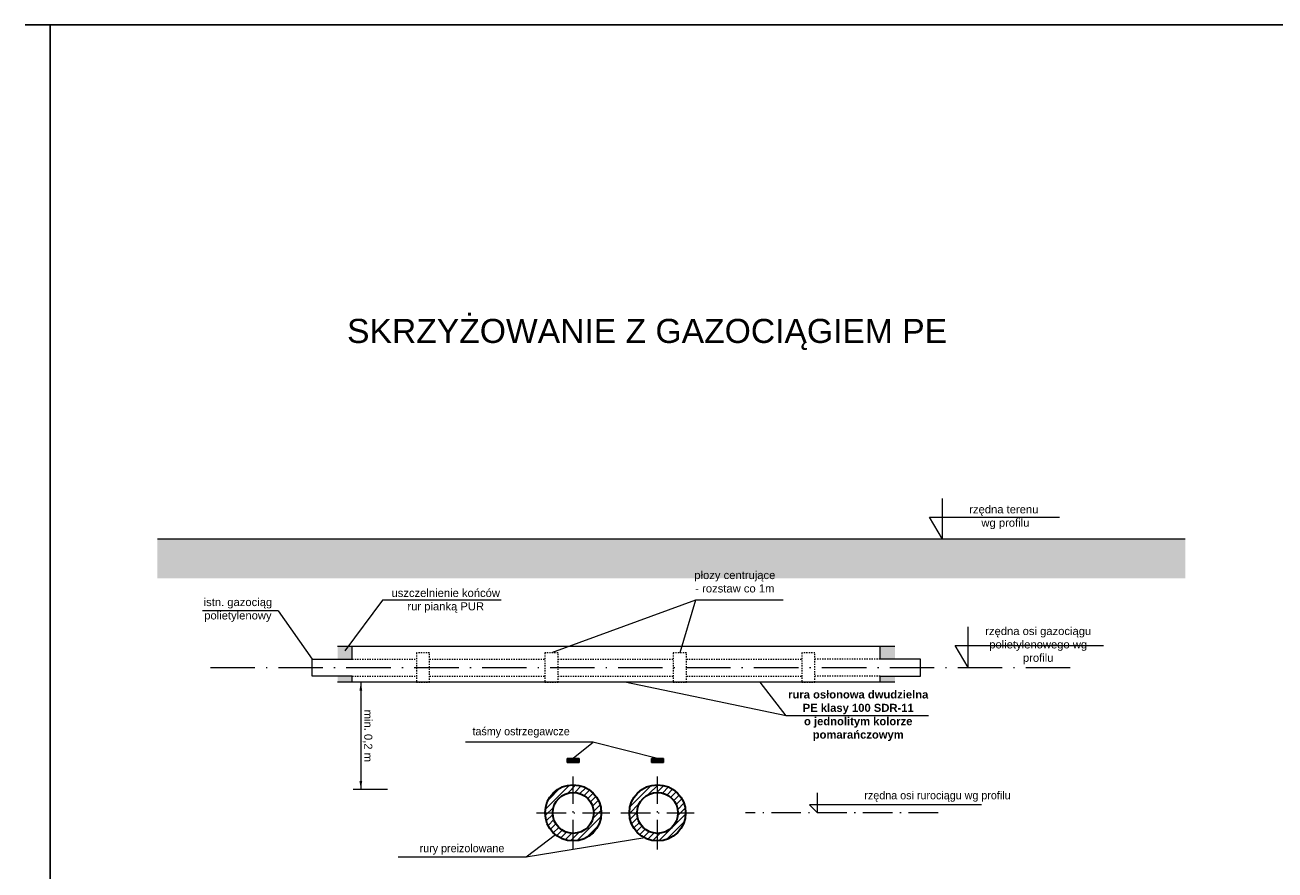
# Model space of a CAD drawing. Extents: x 6567519 to 6569315, y 5583523 to 5585607.
# Tile 49 of 67: x 6569112 to 6569213, y 5584019 to 5584087. Entities that reach past the tile are written whole.
import ezdxf

# ---------------------------------------------------------------- set-up
doc = ezdxf.new("R2010")
doc.units = 0
doc.linetypes.add('ACAD_ISO10W100', pattern=[18, 12, -3, 0, -3])
doc.linetypes.add('DASHEDX2', pattern=[1.5, 1, -0.5])
doc.layers.get('0').update_dxf_attribs({"linetype": 'CONTINUOUS', "lineweight": 13})
for name, color, linetype, lineweight in [('!Gazociag', 2, 'CONTINUOUS', 15), ('!Opisy', 160, 'CONTINUOUS', 9), ('!Osie', 160, 'ACAD_ISO10W100', 9), ('!Rura_oslonowa', 30, 'CONTINUOUS', 20), ('!Rury_preizolowane', 1, 'CONTINUOUS', 30), ('!Tasmy_ostrzegawcze', 2, 'CONTINUOUS', 25), ('!Wymiarowanie', 7, 'CONTINUOUS', 9), ('!Wypełnienie', 40, 'CONTINUOUS', 15), ('opisy', 7, 'CONTINUOUS', 9), ('pomocnicza', 140, 'CONTINUOUS', 30)]:
    doc.layers.add(name, color=color, linetype=linetype, lineweight=lineweight)
doc.styles.add('styl1', font='arial.ttf', dxfattribs={"height": 1.1})
pattern_1 = [(45, (6568807.02848, 5583504.7448), (-0.25537603, 0.25537603), [])]

msp = doc.modelspace()

# ---------------------------------------------------------------- hatches: boundary and pattern name
at = {"layer": '!Rura_oslonowa'}
h = msp.add_hatch(color=256, dxfattribs=at)
h.paths.add_polyline_path([(6569138.766, 5584036.918), (6569137.578, 5584036.918), (6569137.578, 5584035.882), (6569138.766, 5584035.882)])
h.paths.add_polyline_path([(6569137.578, 5584034.491), (6569137.578, 5584034), (6569138.766, 5584034), (6569138.766, 5584034.491)])
h = msp.add_hatch(color=256, dxfattribs=at)
h.paths.add_polyline_path([(6569181.502, 5584035.882), (6569182.69, 5584035.882), (6569182.69, 5584036.918), (6569181.502, 5584036.918)])
h.paths.add_polyline_path([(6569182.69, 5584034), (6569182.69, 5584034.491), (6569181.502, 5584034.491), (6569181.502, 5584034)])
at = {"layer": '!Rury_preizolowane', "lineweight": 9}
h = msp.add_hatch(dxfattribs=at)
h.set_pattern_fill('ANSI31', color=256, scale=0.11375, style=0)
h.set_pattern_definition(pattern_1)
h.paths.add_polyline_path([(6569154.372, 5584023.422, 1), (6569158.922, 5584023.422, 1)])
h.paths.add_polyline_path([(6569158.304, 5584023.422, -1), (6569154.989, 5584023.422, -1)], flags=16)
h = msp.add_hatch(dxfattribs=at)
h.set_pattern_fill('ANSI31', color=256, scale=0.11375, style=0)
h.set_pattern_definition(pattern_1)
h.paths.add_polyline_path([(6569161.197, 5584023.422, 1), (6569165.747, 5584023.422, 1)])
h.paths.add_polyline_path([(6569165.129, 5584023.422, -1), (6569161.814, 5584023.422, -1)], flags=16)
at = {"layer": '!Tasmy_ostrzegawcze'}
for points in [[(6569156.159, 5584027.819), (6569156.159, 5584027.494), (6569157.134, 5584027.494), (6569157.134, 5584027.819)], [(6569162.984, 5584027.819), (6569162.984, 5584027.494), (6569163.959, 5584027.494), (6569163.959, 5584027.819)]]:
    msp.add_hatch(color=256, dxfattribs=at).paths.add_polyline_path(points)
at = {"layer": '!Wypełnienie'}
h = msp.add_hatch(dxfattribs=at)
h.set_pattern_fill('AR-CONC', color=256, scale=0.017857, style=0)
h.set_pattern_definition([(50, (6568623.7851, 5583334.081), (3.253297, -0.2846265), [0.340178, -3.741963]), (355, (6568623.785, 5583334.081), (-0.629336, 3.411725), [0.272143, -2.993571]), (100.451, (6568624.0562, 5583334.0573), (2.623973, 3.127083), [0.289107, -3.180178]), (46.1842, (6568623.785, 5583334.988), (4.840696, -0.750756), [0.510268, -5.612945]), (96.6356, (6568624.1885, 5583334.9256), (4.23936, 4.418312), [0.43366, -4.770267]), (351.184, (6568623.785, 5583334.988), (4.239367, 4.418304), [0.408214, -4.490356]), (21, (6568624.2387, 5583334.7614), (2.707408, -1.8261695), [0.340178, -3.741963]), (326, (6568624.2387, 5583334.7614), (1.103607, 3.28907), [0.272143, -2.993571]), (71.4514, (6568624.4643, 5583334.6092), (3.811008, 1.462908), [0.289107, -3.180178]), (37.5, (6568623.7851, 5583334.081), (0.0551536, 1.509911), [0, -2.957285, 0, -3.0389277, 0, -3.00491]), (7.5, (6568623.7851, 5583334.081), (1.193208, 1.7889383), [0, -1.7326424, 0, -2.8892492, 0, -1.1452675]), (327.5, (6568622.7737, 5583334.081), (2.42126, -0.102299), [0, -1.1339283, 0, -3.537856, 0, -4.694463]), (317.5, (6568622.32, 5583334.081), (2.645163, 0.4540444), [0, -1.474107, 0, -2.3494994, 0, -3.333749])])
h.paths.add_polyline_path([(6569206.192, 5584042.427), (6569206.192, 5584045.587), (6569122.992, 5584045.587), (6569122.992, 5584042.427)])

# ---------------------------------------------------------------- linework, layer by layer
at = {"layer": '!Gazociag', "ltscale": 0.2}
for p, q in [((6569135.517, 5584034.491), (6569135.517, 5584035.882)), ((6569135.517, 5584035.882), (6569138.766, 5584035.882)), ((6569184.752, 5584035.882), (6569181.502, 5584035.882)), ((6569184.752, 5584034.491), (6569184.752, 5584035.882)), ((6569138.766, 5584034.491), (6569135.517, 5584034.491)), ((6569181.502, 5584034.491), (6569184.752, 5584034.491))]:
    msp.add_line(p, q, dxfattribs=at)
at = {"layer": '!Opisy'}
for p, q in [((6569186.539, 5584045.587), (6569186.539, 5584048.876)), ((6569186.539, 5584045.587), (6569185.495, 5584047.379)), ((6569185.495, 5584047.379), (6569196.004, 5584047.379)), ((6569132.755, 5584039.779), (6569126.644, 5584039.779)), ((6569132.755, 5584039.779), (6569135.517, 5584035.882)), ((6569141.212, 5584040.662), (6569138.157, 5584036.545)), ((6569150.829, 5584040.662), (6569141.212, 5584040.662)), ((6569166.56, 5584040.662), (6569154.885, 5584036.374)), ((6569166.56, 5584040.662), (6569165.285, 5584036.374)), ((6569173.644, 5584040.662), (6569166.56, 5584040.662)), ((6569188.624, 5584035.187), (6569188.624, 5584038.476)), ((6569188.624, 5584035.187), (6569187.579, 5584036.979)), ((6569187.579, 5584036.979), (6569199.589, 5584036.979)), ((6569173.901, 5584031.289), (6569160.832, 5584034)), ((6569173.901, 5584031.289), (6569171.782, 5584034)), ((6569185.423, 5584031.289), (6569173.901, 5584031.289)), ((6569158.286, 5584029.138), (6569147.928, 5584029.138)), ((6569158.286, 5584029.138), (6569156.647, 5584027.819)), ((6569163.472, 5584027.819), (6569158.346, 5584029.13)), ((6569176.434, 5584023.422), (6569176.434, 5584025.047)), ((6569189.704, 5584024.072), (6569175.784, 5584024.072)), ((6569176.434, 5584023.422), (6569175.784, 5584024.072)), ((6569155.216, 5584021.653), (6569152.832, 5584019.838)), ((6569162.451, 5584021.388), (6569152.832, 5584019.838)), ((6569152.832, 5584019.838), (6569142.474, 5584019.838))]:
    msp.add_line(p, q, dxfattribs=at)
at = {"layer": '!Osie', "ltscale": 0.2}
for p, q in [((6569156.647, 5584020.464), (6569156.647, 5584026.38)), ((6569163.472, 5584020.464), (6569163.472, 5584026.38)), ((6569153.689, 5584023.422), (6569159.605, 5584023.422)), ((6569160.514, 5584023.422), (6569166.43, 5584023.422))]:
    msp.add_line(p, q, dxfattribs=at)
at = {"layer": '!Osie', "linetype": 'ACAD_ISO10W100', "lineweight": 9, "ltscale": 0.2}
msp.add_line((6569186.188, 5584023.422), (6569170.583, 5584023.422), dxfattribs=at)
at = {"layer": '!Rura_oslonowa'}
for p, q in [((6569137.578, 5584036.918), (6569182.69, 5584036.918)), ((6569138.766, 5584035.882), (6569138.766, 5584036.918)), ((6569181.502, 5584035.882), (6569181.502, 5584036.918)), ((6569182.69, 5584034), (6569137.578, 5584034)), ((6569138.766, 5584034), (6569138.766, 5584034.491)), ((6569181.502, 5584034), (6569181.502, 5584034.491))]:
    msp.add_line(p, q, dxfattribs=at)
at = {"layer": '!Rury_preizolowane'}
for centre, radius in [((6569156.647, 5584023.422), 2.275), ((6569163.472, 5584023.422), 2.275), ((6569156.647, 5584023.422), 1.658), ((6569163.472, 5584023.422), 1.658)]:
    msp.add_circle(centre, radius, dxfattribs=at)
at = {"layer": '!Tasmy_ostrzegawcze'}
for p, q in [((6569156.159, 5584027.819), (6569157.134, 5584027.819)), ((6569156.159, 5584027.494), (6569156.159, 5584027.819)), ((6569157.134, 5584027.494), (6569157.134, 5584027.819)), ((6569162.984, 5584027.819), (6569163.959, 5584027.819)), ((6569162.984, 5584027.494), (6569162.984, 5584027.819)), ((6569163.959, 5584027.494), (6569163.959, 5584027.819)), ((6569156.159, 5584027.494), (6569157.134, 5584027.494)), ((6569162.984, 5584027.494), (6569163.959, 5584027.494))]:
    msp.add_line(p, q, dxfattribs=at)
at = {"layer": '!Wymiarowanie'}
for p, q in [((6569141.617, 5584034), (6569138.825, 5584034)), ((6569139.455, 5584034), (6569139.455, 5584025.32)), ((6569141.617, 5584025.32), (6569138.825, 5584025.32))]:
    msp.add_line(p, q, dxfattribs=at)
for points in [[(6569139.566, 5584033.33), (6569139.343, 5584033.33), (6569139.455, 5584034)], [(6569139.566, 5584025.99), (6569139.343, 5584025.99), (6569139.455, 5584025.32)]]:
    msp.add_solid(points, dxfattribs=at)
at = {"layer": '!Wypełnienie'}
msp.add_line((6569206.192, 5584045.587), (6569122.992, 5584045.587), dxfattribs=at)
at = {"color": 3, "linetype": 'ACAD_ISO10W100', "lineweight": 9, "ltscale": 0.3}
msp.add_line((6569127.278, 5584035.187), (6569197.045, 5584035.187), dxfattribs=at)
at = {"layer": 'opisy', "color": 1, "linetype": 'DASHEDX2', "ltscale": 0.07}
for p, q in [((6569138.766, 5584035.882), (6569143.951, 5584035.882)), ((6569145.019, 5584035.882), (6569154.351, 5584035.882)), ((6569155.419, 5584035.882), (6569164.751, 5584035.882)), ((6569165.819, 5584035.882), (6569175.151, 5584035.882)), ((6569181.502, 5584035.882), (6569176.219, 5584035.882)), ((6569138.766, 5584034.491), (6569143.951, 5584034.491)), ((6569145.019, 5584034.491), (6569154.351, 5584034.491)), ((6569155.419, 5584034.491), (6569164.751, 5584034.491)), ((6569165.819, 5584034.491), (6569175.151, 5584034.491)), ((6569181.502, 5584034.491), (6569176.219, 5584034.491))]:
    msp.add_line(p, q, dxfattribs=at)
at = {"layer": 'opisy', "color": 190, "linetype": 'DASHEDX2', "ltscale": 0.07}
for points in [[(6569143.951, 5584034), (6569145.019, 5584034), (6569145.019, 5584036.375), (6569143.951, 5584036.374)], [(6569154.351, 5584034), (6569155.419, 5584034), (6569155.419, 5584036.375), (6569154.351, 5584036.374)], [(6569164.751, 5584034), (6569165.819, 5584034), (6569165.819, 5584036.375), (6569164.751, 5584036.374)], [(6569175.151, 5584034), (6569176.219, 5584034), (6569176.219, 5584036.375), (6569175.151, 5584036.374)]]:
    msp.add_lwpolyline(points, close=True, dxfattribs=at)
at = {"layer": 'pomocnicza', "color": 3, "lineweight": 25}
for p, q in [((6569112.268, 5584087.235), (6569314.413, 5584087.235)), ((6569114.308, 5583951.469), (6569114.308, 5584087.235))]:
    msp.add_line(p, q, dxfattribs=at)

# ---------------------------------------------------------------- texts
at = {"layer": '!Opisy', "attachment_point": 5}
for s, insert, char_height, width in [('{\\fArial|b0|i0|c238|p34;\\H0.8x;SKRZYŻOWANIE Z GAZOCIĄGIEM PE}  ', (6569162.629, 5584062.168), 2.4375, 67.99121), ('{\\H0.8x;taśmy ostrzegawcze}\\P  ', (6569152.43, 5584029.311), 0.8125, 17.78569), ('{\\H0.8x;rzędna osi rurociągu wg profilu}\\P ', (6569186.138, 5584024.124), 0.8125, 21.95431), ('{\\H0.8x;rury preizolowane}\\P  ', (6569147.644, 5584019.838), 0.8125, 10.34082)]:
    msp.add_mtext(s, dxfattribs=dict(at, insert=insert, char_height=char_height, width=width))
at = {"layer": '!Opisy', "char_height": 0.65, "attachment_point": 5, "style": 'styl1'}
for s, insert, width in [('rzędna terenu\\P wg profilu', (6569191.509, 5584047.367), 9.19941), ('płozy centrujące\\P- rozstaw co 1m \\P ', (6569169.732, 5584041.594), 9.19941), ('istn. gazociąg polietylenowy', (6569129.504, 5584039.855), 9.19941), ('uszczelnienie końców rur pianką PUR', (6569146.328, 5584040.595), 9.19941), ('rzędna osi gazociągu polietylenowego wg profilu', (6569194.292, 5584036.967), 10.59544), ('{\\fArial|b1|i0|c238|p34;rura osłonowa dwudzielna \\PPE klasy 100 SDR-11\\Po jednolitym kolorze pomarańczowym}', (6569179.721, 5584031.289), 11.40334)]:
    msp.add_mtext(s, dxfattribs=dict(at, insert=insert, width=width))
at = {"layer": '!Opisy', "insert": (6569139.455, 5584029.66), "char_height": 0.65, "width": 9.19941, "attachment_point": 5, "rotation": 270, "style": 'styl1'}
msp.add_mtext('min. 0,2 m\\P ', dxfattribs=at)

doc.saveas('drawing.dxf')
